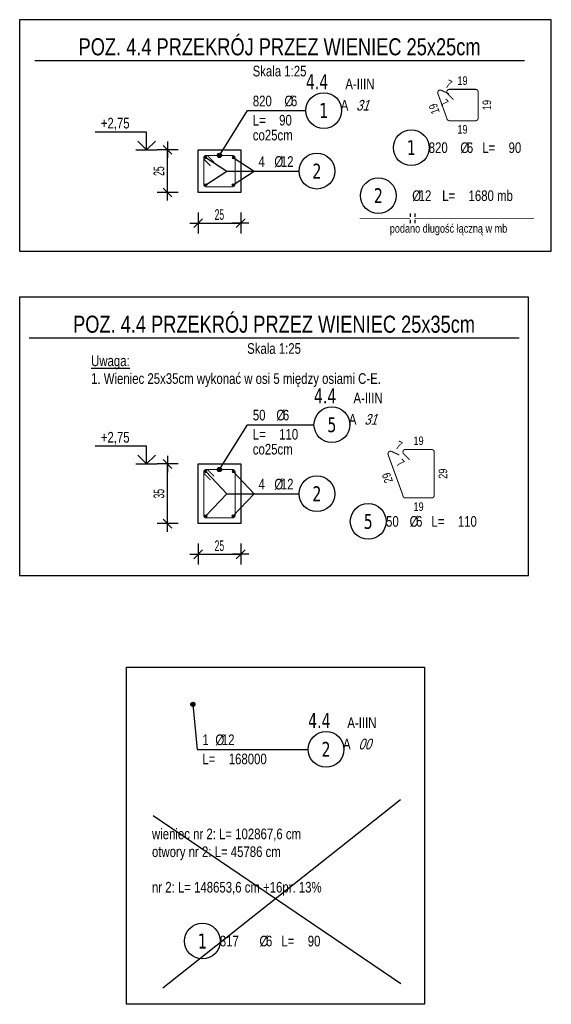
# Model space of a CAD drawing. Header units: millimetres. Extents: x -6373 to 10868, y -2819 to 2013.
# Tile 5 of 67: x -5088 to -4776, y -2396 to -1819. Entities that reach past the tile are written whole.
import ezdxf
from ezdxf.enums import TextEntityAlignment as Align

# ---------------------------------------------------------------- set-up
doc = ezdxf.new("R2010")
doc.units = ezdxf.units.MM
doc.header["$LTSCALE"] = 10
doc.linetypes.add('MP', pattern=[0.36, 0.2, -0.16])
doc.layers.add('BA_obw', color=230, linetype='Continuous', plot=False)
doc.layers.add('BZ_pom', color=6, linetype='Continuous', plot=False)
for name, color, linetype in [('BA_wis', 2, 'Continuous'), ('BD_wig', 3, 'Continuous'), ('BZ_kot', 7, 'Continuous'), ('BZ_lpm', 1, 'MP'), ('BZ_odn', 1, 'Continuous'), ('BZ_opi1', 7, 'Continuous'), ('BZ_opi2', 4, 'Continuous'), ('BZ_opi3', 30, 'Continuous'), ('BZ_opi4', 53, 'Continuous'), ('BZ_P_prz', 4, 'Continuous'), ('BZ_P_strz', 3, 'Continuous'), ('BZ_P_wyc', 134, 'Continuous'), ('BZ_sym', 7, 'Continuous'), ('BZ_txg', 3, 'Continuous'), ('BZ_txs', 2, 'Continuous'), ('BZ_wym', 1, 'Continuous')]:
    doc.layers.add(name, color=color, linetype=linetype)
doc.styles.add('BIKTBG', font='tahoma.ttf', dxfattribs={"width": 0.85})
doc.styles.add('BIKTC', font='bikromsw.shx', dxfattribs={"width": 0.85})
doc.styles.add('BIKTG', font='bikromsw.shx', dxfattribs={"width": 0.8})
doc.styles.add('BIKTS', font='bikromsw.shx', dxfattribs={"width": 0.8})
doc.styles.add('BIKWYM', font='bikromsw.shx', dxfattribs={"width": 0.6})
doc.dimstyles.new('BA_KP_25_cm', dxfattribs={"dimscale": 0.25, "dimtxt": 25, "dimasz": 1.666667, "dimexe": 24, "dimexo": 0, "dimgap": 0, "dimtad": 0, "dimdec": 1, "dimrnd": 0.5, "dimzin": 9, "dimdsep": 46, "dimtxsty": 'BIKWYM', "dimblk": 'WYM-KR', "dimblk1": 'WYM-KP', "dimblk2": 'WYM-KP', "dimsah": 1, "dimcen": 0, "dimdle": 20, "dimclrd": 256, "dimclre": 256, "dimclrt": 7, "dimadec": 0, "dimazin": 0, "dimtfac": 0.033333, "dimtdec": 1, "dimtmove": 0, "dimatfit": 3, "dimldrblk": 'WYM-KP', "dimfxl": 1, "dimtvp": 0.8, "dimtolj": 1, "dimarcsym": 0})
doc.dimstyles.new('BZ_BGR_25_cm', dxfattribs={"dimscale": 0.25, "dimtxt": 25, "dimasz": 1.666667, "dimexe": 0, "dimexo": 0, "dimgap": 0, "dimtad": 0, "dimdec": 1, "dimrnd": 0.5, "dimzin": 9, "dimdsep": 46, "dimtxsty": 'BIKWYM', "dimblk": 'NONE', "dimcen": 0, "dimse1": 1, "dimse2": 1, "dimclrd": 256, "dimclre": 256, "dimclrt": 7, "dimadec": 0, "dimazin": 0, "dimtfac": 0.033333, "dimtdec": 1, "dimtmove": 0, "dimatfit": 3, "dimldrblk": 'NONE', "dimfxl": 1, "dimtvp": 0.8, "dimtolj": 1, "dimarcsym": 0})
doc.dimstyles.new('BZ_KP_25', dxfattribs={"dimscale": 2.5, "dimtxt": 25, "dimasz": 1.666667, "dimexe": 24, "dimexo": 0, "dimgap": 0, "dimtad": 0, "dimdec": 1, "dimrnd": 0.5, "dimzin": 9, "dimdsep": 46, "dimtxsty": 'BIKWYM', "dimblk": 'WYM-KR', "dimblk1": 'WYM-KP', "dimblk2": 'WYM-KP', "dimsah": 1, "dimcen": 0, "dimdle": 20, "dimclrd": 256, "dimclre": 256, "dimclrt": 7, "dimadec": 0, "dimazin": 0, "dimtfac": 0.033333, "dimtdec": 1, "dimtmove": 0, "dimatfit": 3, "dimldrblk": 'WYM-KP', "dimfxl": 1, "dimtvp": 0.8, "dimtolj": 1, "dimarcsym": 0})
doc.dimstyles.new('BZ_KP_25_cm', dxfattribs={"dimscale": 0.25, "dimtxt": 25, "dimasz": 1.666667, "dimexe": 24, "dimexo": 0, "dimgap": 0, "dimtad": 0, "dimdec": 1, "dimrnd": 0.5, "dimzin": 9, "dimdsep": 46, "dimtxsty": 'BIKWYM', "dimblk": 'WYM-KR', "dimblk1": 'WYM-KP', "dimblk2": 'WYM-KP', "dimsah": 1, "dimcen": 0, "dimdle": 20, "dimclrd": 256, "dimclre": 256, "dimclrt": 7, "dimadec": 0, "dimazin": 0, "dimtfac": 0.033333, "dimtdec": 1, "dimtmove": 0, "dimatfit": 3, "dimldrblk": 'WYM-KP', "dimfxl": 1, "dimtvp": 0.8, "dimtolj": 1, "dimarcsym": 0})
doc.dimstyles.new('BZ_KR_25_cm', dxfattribs={"dimscale": 0.25, "dimtxt": 25, "dimasz": 1.666667, "dimexe": 24, "dimexo": 0, "dimgap": 0, "dimtad": 0, "dimdec": 1, "dimrnd": 0.5, "dimzin": 9, "dimdsep": 46, "dimtxsty": 'BIKWYM', "dimblk": 'WYM-KR', "dimcen": 0, "dimdle": 20, "dimclrd": 256, "dimclre": 256, "dimclrt": 2, "dimadec": 0, "dimazin": 0, "dimtfac": 0.033333, "dimtdec": 1, "dimtmove": 0, "dimatfit": 3, "dimldrblk": 'WYM-KR', "dimfxl": 25, "dimfxlon": 1, "dimtvp": 0.8, "dimtolj": 1, "dimarcsym": 0})

# ---------------------------------------------------------------- blocks, each defined once
blk = doc.blocks.new('eoprz')
blk = doc.blocks.new('PRET3')
blk.add_hatch(color=0).paths.add_polyline_path([(0.5, 0, 1), (-0.5, 0, 1)])
at = {"color": 0}
blk.add_circle((0, 0), 0.5, dxfattribs=at)
blk = doc.blocks.new('WYM-KR')
at = {"color": 7, "linetype": 'ByBlock'}
blk.add_line((6.24, 6.24), (-6.24, -6.24), dxfattribs=at)
at = {"linetype": 'ByBlock'}
blk.add_line((11.52, 0), (-11.52, 0), dxfattribs=at)
blk = doc.blocks.new('*D28')
at = {"layer": 'BZ_wym', "lineweight": -2}
for p, q in [((-4983.24, -1931.69), (-4983.24, -1943.94)), ((-4958.24, -1931.69), (-4958.24, -1943.94)), ((-4982.82, -1937.94), (-4958.65, -1937.94))]:
    blk.add_line(p, q, dxfattribs=at)
at = {"layer": 'Defpoints', "color": 0}
for p in [(-4983.24, -1927.94), (-4958.24, -1927.94), (-4958.24, -1937.94)]:
    blk.add_point(p, dxfattribs=at)
at = {"layer": 'BZ_wym', "lineweight": -2, "xscale": 0.4166666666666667, "yscale": 0.4166666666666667, "zscale": 0.4166666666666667, "rotation": 180}
blk.add_blockref('WYM-KR', (-4983.24, -1937.94), dxfattribs=at)
at = {"layer": 'BZ_wym', "lineweight": -2, "xscale": 0.4166666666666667, "yscale": 0.4166666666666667, "zscale": 0.4166666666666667}
blk.add_blockref('WYM-KR', (-4958.24, -1937.94), dxfattribs=at)
at = {"layer": 'BZ_wym', "color": 2, "lineweight": -2, "insert": (-4970.74, -1932.94), "char_height": 6.25, "attachment_point": 5, "style": 'BIKWYM'}
blk.add_mtext('\\A1;25', dxfattribs=at)
blk = doc.blocks.new('WYM-KP')
blk.add_hatch(color=256).paths.add_polyline_path([(3, 0, 1), (-3, 0, 1)])
blk.add_circle((0, 0), 3)
blk = doc.blocks.new('*D29')
at = {"layer": 'BZ_wym', "lineweight": -2}
for p, q in [((-4994.99, -1894.94), (-5007.24, -1894.94)), ((-5001.24, -1919.52), (-5001.24, -1895.35)), ((-4994.99, -1919.94), (-5007.24, -1919.94))]:
    blk.add_line(p, q, dxfattribs=at)
at = {"layer": 'Defpoints', "color": 0}
for p in [(-5001.24, -1894.94), (-4991.24, -1894.94), (-4991.24, -1919.94)]:
    blk.add_point(p, dxfattribs=at)
at = {"layer": 'BZ_wym', "lineweight": -2, "xscale": 0.4166666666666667, "yscale": 0.4166666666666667, "zscale": 0.4166666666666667}
for p, rotation in [((-5001.24, -1894.94), 90), ((-5001.24, -1919.94), 270)]:
    blk.add_blockref('WYM-KR', p, dxfattribs=dict(at, rotation=rotation))
at = {"layer": 'BZ_wym', "color": 2, "lineweight": -2, "insert": (-5006.24, -1907.44), "char_height": 6.25, "attachment_point": 5, "rotation": 90, "style": 'BIKWYM'}
blk.add_mtext('\\A1;25', dxfattribs=at)
blk = doc.blocks.new('*U22')
for p, q in [((0, 4.17), (-12.08, 4.17)), ((0, 0), (0, 4.17))]:
    blk.add_line(p, q)
at = {"color": 1}
blk.add_line((-2.5, 0), (2.5, 0), dxfattribs=at)
blk.add_lwpolyline([(-2.06, 2.06), (0, 0), (2.06, 2.06)])
at = {"style": 'BIKTS', "text_generation_flag": 2, "width": 0.8}
blk.add_attdef('POZIOM', text='', height=2.5, dxfattribs=at).set_placement((0, 6.25), align=Align.MIDDLE_LEFT)
blk = doc.blocks.new('_None')
blk = doc.blocks.new('bik_BlkOpPret', base_point=(1524.45, 7050.26))
at = {"layer": 'BZ_opi1', "style": 'BIKTS', "width": 0.6}
for tag, p in [('SZTUK', (1533.83, 7057.76)), ('PRZEDR_FI', (1554.72, 7057.76)), ('PRZEKROJ', (1563.29, 7057.76)), ('PRZEDR_L', (1533.83, 7024.01)), ('DLUGOSC', (1568.65, 7024.01)), ('UWAGA', (1533.83, 6997.76))]:
    blk.add_attdef(tag, p, '', height=18.75, dxfattribs=at)
at = {"layer": 'BZ_opi2', "style": 'BIKTBG', "width": 0.6}
blk.add_attdef('NUMER', text='', height=26.25, dxfattribs=at).set_placement((1620.77, 7050.26), align=Align.MIDDLE_CENTER)
at = {"layer": 'BZ_pom', "width": 0.6}
for tag, p, height, style in [('POZYCJA', (1589.27, 7087.76), 26.25, 'BIKTBG'), ('GATUNEK', (1630.22, 7087.76), 18.75, 'BIKTS'), ('METODA_L', (1639.09, 7050.26), 18.75, 'BIKTS'), ('EURO_KOD', (1663.74, 7050.26), 18.75, 'BIKTS')]:
    blk.add_attdef(tag, p, '', height=height, dxfattribs=dict(at, style=style))
at = {"layer": 'BZ_wym', "width": 0.6}
for tag, p, height, style, flags in [('PRZEDR_NR', (1533.83, 6969.63), 26.25, 'BIKTBG', 1), ('PRZEDR_SZT', (1533.83, 6941.51), 18.75, 'BIKTS', 1), ('TYP_PRETA', (1533.83, 6913.38), 18.75, 'BIKTS', 3), ('EURO_KOD_SEGMENTY', (1567.58, 6885.26), 18.75, 'BIKTS', 3), ('HAK_1', (1533.83, 6857.13), 18.75, 'BIKTS', 3), ('HAK_2', (1533.83, 6829.01), 18.75, 'BIKTS', 3), ('ID', (1533.83, 6800.88), 18.75, 'BIKTS', 3), ('ID_C', (1533.83, 6772.76), 18.75, 'BIKTS', 3), ('b_atr_0', (1533.83, 6744.63), 18.75, 'BIKTS', 3)]:
    blk.add_attdef(tag, p, '', height=height, dxfattribs=dict(at, style=style, flags=flags))
blk = doc.blocks.new('bik_BlkOpPretW', base_point=(-8229.32, 29338.93))
at = {"layer": 'BZ_opi2', "style": 'BIKTBG', "width": 0.8}
blk.add_attdef('NUMER', text='', height=35, dxfattribs=at).set_placement((-8167.32, 29338.93), align=Align.MIDDLE_CENTER)
at = {"layer": 'BZ_opi4', "style": 'BIKTS', "width": 0.8}
for tag, p in [('SZTUK', (-8124.28, 29326.43)), ('PRZEDR_FI', (-8050, 29326.43)), ('PRZEKROJ', (-8034.76, 29326.43)), ('PRZEDR_L', (-7979.52, 29326.43)), ('DLUGOSC', (-7917.62, 29326.43))]:
    blk.add_attdef(tag, p, '', height=25, dxfattribs=at)
at = {"layer": 'BZ_pom', "width": 0.8}
for tag, p, height, style, flags in [('POZYCJA', (-8124.28, 29288.93), 35, 'BIKTBG', 3), ('GATUNEK', (-8124.28, 29251.43), 25, 'BIKTS', 1), ('METODA_L', (-8124.28, 29176.43), 25, 'BIKTS', 3)]:
    blk.add_attdef(tag, p, '', height=height, dxfattribs=dict(at, style=style, flags=flags))
at = {"layer": 'BZ_wym', "width": 0.8}
for tag, p, height, style, flags in [('UWAGA', (-8124.28, 29213.93), 25, 'BIKTS', 1), ('TYP_PRETA', (-8124.28, 29138.93), 25, 'BIKTS', 3), ('PRZEDR_NR', (-8124.28, 29101.43), 35, 'BIKTBG', 1), ('PRZEDR_SZT', (-8124.28, 29063.93), 25, 'BIKTS', 1), ('EURO_KOD', (-8124.28, 29026.43), 25, 'BIKTS', 3), ('EURO_KOD_SEGMENTY', (-8070, 29026.43), 25, 'BIKTS', 3), ('HAK_1', (-8124.28, 28988.93), 25, 'BIKTS', 3), ('HAK_2', (-8124.28, 28951.43), 25, 'BIKTS', 3), ('ID', (-8124.28, 28913.93), 25, 'BIKTS', 3), ('ID_C', (-8124.28, 28876.43), 25, 'BIKTS', 3), ('b_atr_0', (-8124.28, 28838.93), 25, 'BIKTS', 3)]:
    blk.add_attdef(tag, p, '', height=height, dxfattribs=dict(at, style=style, flags=flags))
blk = doc.blocks.new('*D385')
at = {"layer": 'BZ_wym', "lineweight": -2}
for p, q in [((-4983.24, -2125.9), (-4983.24, -2138.15)), ((-4958.24, -2125.9), (-4958.24, -2138.15)), ((-4982.82, -2132.15), (-4958.65, -2132.15))]:
    blk.add_line(p, q, dxfattribs=at)
at = {"layer": 'Defpoints', "color": 0}
for p in [(-4983.24, -2122.15), (-4958.24, -2122.15), (-4958.24, -2132.15)]:
    blk.add_point(p, dxfattribs=at)
at = {"layer": 'BZ_wym', "lineweight": -2, "xscale": 0.4166666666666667, "yscale": 0.4166666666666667, "zscale": 0.4166666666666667, "rotation": 180}
blk.add_blockref('WYM-KR', (-4983.24, -2132.15), dxfattribs=at)
at = {"layer": 'BZ_wym', "lineweight": -2, "xscale": 0.4166666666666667, "yscale": 0.4166666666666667, "zscale": 0.4166666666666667}
blk.add_blockref('WYM-KR', (-4958.24, -2132.15), dxfattribs=at)
at = {"layer": 'BZ_wym', "color": 2, "lineweight": -2, "insert": (-4970.74, -2127.15), "char_height": 6.25, "attachment_point": 5, "style": 'BIKWYM'}
blk.add_mtext('\\A1;25', dxfattribs=at)
blk = doc.blocks.new('*D386')
at = {"layer": 'BZ_wym', "lineweight": -2}
for p, q in [((-4994.99, -2079.15), (-5007.24, -2079.15)), ((-5001.24, -2113.74), (-5001.24, -2079.57)), ((-4994.99, -2114.15), (-5007.24, -2114.15))]:
    blk.add_line(p, q, dxfattribs=at)
at = {"layer": 'Defpoints', "color": 0}
for p in [(-5001.24, -2079.15), (-4991.24, -2079.15), (-4991.24, -2114.15)]:
    blk.add_point(p, dxfattribs=at)
at = {"layer": 'BZ_wym', "lineweight": -2, "xscale": 0.4166666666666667, "yscale": 0.4166666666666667, "zscale": 0.4166666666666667}
for p, rotation in [((-5001.24, -2079.15), 90), ((-5001.24, -2114.15), 270)]:
    blk.add_blockref('WYM-KR', p, dxfattribs=dict(at, rotation=rotation))
at = {"layer": 'BZ_wym', "color": 2, "lineweight": -2, "insert": (-5006.24, -2096.65), "char_height": 6.25, "attachment_point": 5, "rotation": 90, "style": 'BIKWYM'}
blk.add_mtext('\\A1;35', dxfattribs=at)
blk = doc.blocks.new('bik_BlkOpPretU', base_point=(18572.85, 5991.36))
at = {"layer": 'BZ_opi2', "style": 'BIKTBG', "width": 0.8}
blk.add_attdef('NUMER', text='', height=26.25, dxfattribs=at).set_placement((18420.64, 5991.36), align=Align.MIDDLE_CENTER)
at = {"layer": 'BZ_opi4', "style": 'BIKTS', "width": 0.8}
for tag, p in [('SZTUK', (18467.14, 5998.86)), ('PRZEDR_FI', (18535, 5998.86)), ('PRZEKROJ', (18546.43, 5998.86)), ('UWAGA', (18467.14, 5965.11))]:
    blk.add_attdef(tag, p, '', height=18.75, dxfattribs=at)
at = {"layer": 'BZ_pom', "width": 0.8}
for tag, p, height, style in [('POZYCJA', (18452.14, 6028.86), 26.25, 'BIKTBG'), ('GATUNEK', (18346.58, 6028.86), 18.75, 'BIKTS'), ('METODA_L', (18348.57, 5991.36), 18.75, 'BIKTS')]:
    blk.add_attdef(tag, p, '', height=height, dxfattribs=dict(at, style=style))
at = {"layer": 'BZ_wym', "width": 0.8}
for tag, p, height, style, flags in [('PRZEDR_L', (18467.14, 5936.98), 18.75, 'BIKTS', 1), ('DLUGOSC', (18467.14, 5908.86), 18.75, 'BIKTS', 1), ('TYP_PRETA', (18467.14, 5880.73), 18.75, 'BIKTS', 3), ('PRZEDR_NR', (18467.14, 5852.61), 26.25, 'BIKTBG', 1), ('PRZEDR_SZT', (18467.14, 5824.48), 18.75, 'BIKTS', 1), ('EURO_KOD', (18467.14, 5796.36), 18.75, 'BIKTS', 3), ('EURO_KOD_SEGMENTY', (18507.85, 5796.36), 18.75, 'BIKTS', 3), ('HAK_1', (18467.14, 5768.23), 18.75, 'BIKTS', 3), ('HAK_2', (18467.14, 5740.11), 18.75, 'BIKTS', 3), ('ID', (18467.14, 5711.98), 18.75, 'BIKTS', 3), ('ID_C', (18467.14, 5683.86), 18.75, 'BIKTS', 3), ('b_atr_0', (18467.14, 5655.73), 18.75, 'BIKTS', 3)]:
    blk.add_attdef(tag, p, '', height=height, dxfattribs=dict(at, style=style, flags=flags))

msp = doc.modelspace()

# ---------------------------------------------------------------- linework, layer by layer
at = {"layer": 'BA_obw'}
for points in [[(-5088.02, -1954.4), (-4775.83, -1954.4), (-4775.83, -1818.63), (-5088.02, -1818.63)], [(-5088.02, -2144.54), (-4789.14, -2144.54), (-4789.14, -1981.31), (-5088.02, -1981.31)]]:
    msp.add_lwpolyline(points, close=True, dxfattribs=at)
at = {"layer": 'BA_wis'}
for points in [[(-4983.24, -1894.94), (-4958.24, -1894.94), (-4958.24, -1919.94), (-4983.24, -1919.94)], [(-4983.24, -2079.15), (-4958.24, -2079.15), (-4958.24, -2114.15), (-4983.24, -2114.15)]]:
    msp.add_lwpolyline(points, close=True, dxfattribs=at)
at = {"layer": 'BD_wig', "color": 5}
for p, q in [((-5003.92, -2386.33), (-4864.4, -2275.97)), ((-5009.64, -2285.38), (-4864.28, -2383.95))]:
    msp.add_line(p, q, dxfattribs=at)
at = {"layer": 'BZ_lpm'}
for p, q in [((-4858.81, -1932.32), (-4858.81, -1938.32)), ((-4856.05, -1932.32), (-4856.05, -1938.32))]:
    msp.add_line(p, q, dxfattribs=at)
at = {"layer": 'BZ_odn', "lineweight": -2}
for centre in [(-4909.46, -1871.94), (-4908.11, -2246.57)]:
    msp.add_circle(centre, 10.5, dxfattribs=at)
at = {"layer": 'BZ_odn', "color": 252, "lineweight": -2}
for centre in [(-4858.05, -1893.69), (-4913.49, -1907.44), (-4913.49, -2096.65), (-4980.75, -2358.99)]:
    msp.add_circle(centre, 10.5, dxfattribs=at)
at = {"layer": 'BZ_odn', "color": 252}
for centre in [(-4877.41, -1921.84), (-4883.37, -2112.87)]:
    msp.add_circle(centre, 10.5, dxfattribs=at)
at = {"layer": 'BZ_odn'}
msp.add_circle((-4904.7, -2056.15), 10.5, dxfattribs=at)
at = {"layer": 'BZ_P_strz', "lineweight": -2, "const_width": 0.6}
for points in [[(-4973.84, -1902.21), (-4977.37, -1898.68, 0.668179), (-4979.94, -1899.74), (-4979.94, -1915.14, 0.414214), (-4978.44, -1916.64), (-4963.04, -1916.64, 0.414214), (-4961.54, -1915.14), (-4961.54, -1899.74, 0.414214), (-4963.04, -1898.24), (-4978.44, -1898.24, 0.668179), (-4979.5, -1900.8), (-4975.96, -1904.33)], [(-4973.84, -2086.43), (-4977.37, -2082.89, 0.668179), (-4979.94, -2083.95), (-4979.94, -2109.35, 0.414214), (-4978.44, -2110.85), (-4963.04, -2110.85, 0.414214), (-4961.54, -2109.35), (-4961.54, -2083.95, 0.414214), (-4963.04, -2082.45), (-4978.44, -2082.45, 0.668179), (-4979.5, -2085.01), (-4975.96, -2088.55)]]:
    msp.add_lwpolyline(points, format="xyb", dxfattribs=at)
at = {"layer": 'BZ_P_wyc', "linetype": 'Continuous', "lineweight": -2, "const_width": 0.6}
for points in [[(-4835.89, -1862.14), (-4840.43, -1860.03, 0.668179), (-4842.47, -1861.9), (-4837.2, -1876.37, 0.414214), (-4835.7, -1877.87), (-4820.3, -1877.87, 0.414214), (-4818.8, -1876.37), (-4818.8, -1860.97, 0.414214), (-4820.3, -1859.47), (-4835.7, -1859.47, 0.668179), (-4836.76, -1862.03), (-4833.23, -1865.57)], [(-4865.1, -2073.95), (-4869.63, -2071.84, 0.668179), (-4871.67, -2073.71), (-4862.99, -2097.58, 0.414214), (-4861.49, -2099.08), (-4846.09, -2099.08, 0.414214), (-4844.59, -2097.58), (-4844.59, -2072.18, 0.414214), (-4846.09, -2070.68), (-4861.49, -2070.68, 0.668179), (-4862.55, -2073.24), (-4859.01, -2076.77)]]:
    msp.add_lwpolyline(points, format="xyb", dxfattribs=at)
at = {"layer": 'BZ_P_wyc', "const_width": 0.25}
for points in [[(-4888.38, -1935.32), (-4858.81, -1935.32)], [(-4856.05, -1935.32), (-4785.93, -1935.32)]]:
    msp.add_lwpolyline(points, dxfattribs=at)
at = {"layer": 'BZ_txg'}
for points in [[(-5079.2, -1842.52), (-4791.54, -1842.52)], [(-5082.43, -2005.21), (-4794.77, -2005.21)]]:
    msp.add_lwpolyline(points, dxfattribs=at)
at = {"layer": 'BZ_wym', "color": 3, "lineweight": -2}
msp.add_lwpolyline([(-5025.2, -2198.42), (-4850.35, -2198.42), (-4850.35, -2396.08), (-5025.2, -2396.08)], close=True, dxfattribs=at)

# ---------------------------------------------------------------- block references
ref = msp.add_blockref('bik_BlkOpPret', (-4954.24, -1871.94))
ref.add_attrib('NUMER', '1', dxfattribs={"layer": 'BZ_opi2', "height": 8.75, "style": 'BIKTBG', "width": 0.8}).set_placement((-4909.46, -1871.94), align=Align.MIDDLE_CENTER)
ref.add_attrib('POZYCJA', '4.4', (-4919.96, -1859.44), dxfattribs={"layer": 'BZ_pom', "height": 8.75, "style": 'BIKTBG', "width": 0.8})
ref.add_attrib('SZTUK', '820', (-4951.12, -1869.44), dxfattribs={"layer": 'BZ_opi1', "height": 6.25, "style": 'BIKTS', "width": 0.8})
ref.add_attrib('GATUNEK', 'A-IIIN', (-4896.77, -1859.44), dxfattribs={"layer": 'BZ_pom', "height": 6.25, "style": 'BIKTS', "width": 0.8})
ref.add_attrib('PRZEKROJ', '6', (-4928.74, -1869.44), dxfattribs={"layer": 'BZ_opi1', "height": 6.25, "style": 'BIKTS', "width": 0.8})
ref.add_attrib('DLUGOSC', '90', (-4935.64, -1880.69), dxfattribs={"layer": 'BZ_opi1', "height": 6.25, "style": 'BIKTS', "width": 0.8})
ref.add_attrib('UWAGA', 'co25cm', (-4951.12, -1889.44), dxfattribs={"layer": 'BZ_opi1', "height": 6.25, "style": 'BIKTS', "width": 0.8})
ref.add_attrib('METODA_L', 'A', (-4899.48, -1871.94), dxfattribs={"layer": 'BZ_pom', "height": 6.25, "style": 'BIKTS', "width": 0.8})
ref.add_attrib('PRZEDR_FI', '%%c', (-4932.55, -1869.44), dxfattribs={"layer": 'BZ_opi1', "height": 6.25, "style": 'BIKTS', "width": 0.8})
ref.add_attrib('PRZEDR_L', 'L=', (-4951.12, -1880.69), dxfattribs={"layer": 'BZ_opi1', "height": 6.25, "style": 'BIKTS', "width": 0.8})
ref.add_attrib('EURO_KOD', '31', (-4890.43, -1871.94), dxfattribs={"layer": 'BZ_pom', "height": 6.25, "style": 'BIKTS', "oblique": 18, "width": 0.8})
ref = msp.add_blockref('bik_BlkOpPretW', (-4873.55, -1893.69))
ref.add_attrib('NUMER', '1', dxfattribs={"layer": 'BZ_opi2', "height": 8.75, "style": 'BIKTBG', "width": 0.8}).set_placement((-4858.05, -1893.69), align=Align.MIDDLE_CENTER)
ref.add_attrib('SZTUK', '820', (-4847.83, -1896.81), dxfattribs={"layer": 'BZ_opi4', "height": 6.25, "style": 'BIKTS', "width": 0.8})
ref.add_attrib('PRZEKROJ', '6', (-4825.44, -1896.81), dxfattribs={"layer": 'BZ_opi4', "height": 6.25, "style": 'BIKTS', "width": 0.8})
ref.add_attrib('DLUGOSC', '90', (-4800.92, -1896.81), dxfattribs={"layer": 'BZ_opi4', "height": 6.25, "style": 'BIKTS', "width": 0.8})
ref.add_attrib('PRZEDR_FI', '%%c', (-4829.25, -1896.81), dxfattribs={"layer": 'BZ_opi4', "height": 6.25, "style": 'BIKTS', "width": 0.8})
ref.add_attrib('PRZEDR_L', 'L=', (-4816.4, -1896.81), dxfattribs={"layer": 'BZ_opi4', "height": 6.25, "style": 'BIKTS', "width": 0.8})
ref = msp.add_blockref('bik_BlkOpPretU', (-4950.89, -1907.44))
ref.add_attrib('NUMER', '2', dxfattribs={"layer": 'BZ_opi2', "height": 8.75, "style": 'BIKTBG', "width": 0.8}).set_placement((-4913.49, -1907.44), align=Align.MIDDLE_CENTER)
ref.add_attrib('SZTUK', '4', (-4947.77, -1904.94), dxfattribs={"layer": 'BZ_opi4', "height": 6.25, "style": 'BIKTS', "width": 0.8})
ref.add_attrib('PRZEKROJ', '12', (-4934.67, -1904.94), dxfattribs={"layer": 'BZ_opi4', "height": 6.25, "style": 'BIKTS', "width": 0.8})
ref.add_attrib('PRZEDR_FI', '%%c', (-4938.48, -1904.94), dxfattribs={"layer": 'BZ_opi4', "height": 6.25, "style": 'BIKTS', "width": 0.8})
ref = msp.add_blockref('bik_BlkOpPretW', (-4892.91, -1921.84), dxfattribs=dict(xscale=0.25, yscale=0.25, zscale=0.25, rotation=360))
ref.add_attrib('NUMER', '2', dxfattribs={"layer": 'BZ_opi2', "height": 8.75, "style": 'BIKTBG', "width": 0.8}).set_placement((-4877.41, -1921.84), align=Align.MIDDLE_CENTER)
ref.add_attrib('PRZEKROJ', '12', (-4853.71, -1924.97), dxfattribs={"layer": 'BZ_opi4', "height": 6.25, "style": 'BIKTS', "width": 0.8})
ref.add_attrib('DLUGOSC', '1680 mb', (-4824.43, -1924.97), dxfattribs={"layer": 'BZ_opi4', "height": 6.25, "style": 'BIKTS', "width": 0.8})
ref.add_attrib('PRZEDR_FI', '%%c', (-4857.52, -1924.97), dxfattribs={"layer": 'BZ_opi4', "height": 6.25, "style": 'BIKTS', "width": 0.8})
ref.add_attrib('PRZEDR_L', 'L=', (-4839.9, -1924.97), dxfattribs={"layer": 'BZ_opi4', "height": 6.25, "style": 'BIKTS', "width": 0.8})
ref = msp.add_blockref('bik_BlkOpPret', (-4954.24, -2056.15))
ref.add_attrib('NUMER', '5', dxfattribs={"layer": 'BZ_opi2', "height": 8.75, "style": 'BIKTBG', "width": 0.8}).set_placement((-4904.7, -2056.15), align=Align.MIDDLE_CENTER)
ref.add_attrib('POZYCJA', '4.4', (-4915.2, -2043.65), dxfattribs={"layer": 'BZ_pom', "height": 8.75, "style": 'BIKTBG', "width": 0.8})
ref.add_attrib('SZTUK', '50', (-4951.12, -2053.65), dxfattribs={"layer": 'BZ_opi1', "height": 6.25, "style": 'BIKTS', "width": 0.8})
ref.add_attrib('GATUNEK', 'A-IIIN', (-4892.01, -2043.65), dxfattribs={"layer": 'BZ_pom', "height": 6.25, "style": 'BIKTS', "width": 0.8})
ref.add_attrib('PRZEKROJ', '6', (-4933.5, -2053.65), dxfattribs={"layer": 'BZ_opi1', "height": 6.25, "style": 'BIKTS', "width": 0.8})
ref.add_attrib('DLUGOSC', '110', (-4935.64, -2064.9), dxfattribs={"layer": 'BZ_opi1', "height": 6.25, "style": 'BIKTS', "width": 0.8})
ref.add_attrib('UWAGA', 'co25cm', (-4951.12, -2073.65), dxfattribs={"layer": 'BZ_opi1', "height": 6.25, "style": 'BIKTS', "width": 0.8})
ref.add_attrib('METODA_L', 'A', (-4894.72, -2056.15), dxfattribs={"layer": 'BZ_pom', "height": 6.25, "style": 'BIKTS', "width": 0.8})
ref.add_attrib('PRZEDR_FI', '%%c', (-4937.31, -2053.65), dxfattribs={"layer": 'BZ_opi1', "height": 6.25, "style": 'BIKTS', "width": 0.8})
ref.add_attrib('PRZEDR_L', 'L=', (-4951.12, -2064.9), dxfattribs={"layer": 'BZ_opi1', "height": 6.25, "style": 'BIKTS', "width": 0.8})
ref.add_attrib('EURO_KOD', '31', (-4885.67, -2056.15), dxfattribs={"layer": 'BZ_pom', "height": 6.25, "style": 'BIKTS', "oblique": 18, "width": 0.8})
ref = msp.add_blockref('bik_BlkOpPretU', (-4950.89, -2096.65))
ref.add_attrib('NUMER', '2', dxfattribs={"layer": 'BZ_opi2', "height": 8.75, "style": 'BIKTBG', "width": 0.8}).set_placement((-4913.49, -2096.65), align=Align.MIDDLE_CENTER)
ref.add_attrib('SZTUK', '4', (-4947.77, -2094.15), dxfattribs={"layer": 'BZ_opi4', "height": 6.25, "style": 'BIKTS', "width": 0.8})
ref.add_attrib('PRZEKROJ', '12', (-4934.67, -2094.15), dxfattribs={"layer": 'BZ_opi4', "height": 6.25, "style": 'BIKTS', "width": 0.8})
ref.add_attrib('PRZEDR_FI', '%%c', (-4938.48, -2094.15), dxfattribs={"layer": 'BZ_opi4', "height": 6.25, "style": 'BIKTS', "width": 0.8})
ref = msp.add_blockref('bik_BlkOpPretW', (-4898.87, -2112.87))
ref.add_attrib('NUMER', '5', dxfattribs={"layer": 'BZ_opi2', "height": 8.75, "style": 'BIKTBG', "width": 0.8}).set_placement((-4883.37, -2112.87), align=Align.MIDDLE_CENTER)
ref.add_attrib('SZTUK', '50', (-4872.87, -2116), dxfattribs={"layer": 'BZ_opi4', "height": 6.25, "style": 'BIKTS', "width": 0.8})
ref.add_attrib('PRZEKROJ', '6', (-4855.25, -2116), dxfattribs={"layer": 'BZ_opi4', "height": 6.25, "style": 'BIKTS', "width": 0.8})
ref.add_attrib('DLUGOSC', '110', (-4830.73, -2116), dxfattribs={"layer": 'BZ_opi4', "height": 6.25, "style": 'BIKTS', "width": 0.8})
ref.add_attrib('PRZEDR_FI', '%%c', (-4859.06, -2116), dxfattribs={"layer": 'BZ_opi4', "height": 6.25, "style": 'BIKTS', "width": 0.8})
ref.add_attrib('PRZEDR_L', 'L=', (-4846.2, -2116), dxfattribs={"layer": 'BZ_opi4', "height": 6.25, "style": 'BIKTS', "width": 0.8})
at = {"lineweight": -2}
ref = msp.add_blockref('bik_BlkOpPret', (-4983.85, -2246.57), dxfattribs=at)
ref.add_attrib('NUMER', '2', dxfattribs={"layer": 'BZ_opi2', "lineweight": -2, "height": 8.75, "style": 'BIKTBG', "width": 0.8}).set_placement((-4908.11, -2246.57), align=Align.MIDDLE_CENTER)
ref.add_attrib('POZYCJA', '4.4', (-4918.61, -2234.07), dxfattribs={"layer": 'BZ_pom', "lineweight": -2, "height": 8.75, "style": 'BIKTBG', "width": 0.8})
ref.add_attrib('SZTUK', '1', (-4980.73, -2244.07), dxfattribs={"layer": 'BZ_opi1', "lineweight": -2, "height": 6.25, "style": 'BIKTS', "width": 0.8})
ref.add_attrib('GATUNEK', 'A-IIIN', (-4895.61, -2234.07), dxfattribs={"layer": 'BZ_pom', "lineweight": -2, "height": 6.25, "style": 'BIKTS', "width": 0.8})
ref.add_attrib('PRZEKROJ', '12', (-4969.3, -2244.07), dxfattribs={"layer": 'BZ_opi1', "lineweight": -2, "height": 6.25, "style": 'BIKTS', "width": 0.8})
ref.add_attrib('DLUGOSC', '168000', (-4965.25, -2255.32), dxfattribs={"layer": 'BZ_opi1', "lineweight": -2, "height": 6.25, "style": 'BIKTS', "width": 0.8})
ref.add_attrib('METODA_L', 'A', (-4898.14, -2246.57), dxfattribs={"layer": 'BZ_pom', "lineweight": -2, "height": 6.25, "style": 'BIKTS', "width": 0.8})
ref.add_attrib('PRZEDR_FI', '%%c', (-4973.11, -2244.07), dxfattribs={"layer": 'BZ_opi1', "lineweight": -2, "height": 6.25, "style": 'BIKTS', "width": 0.8})
ref.add_attrib('PRZEDR_L', 'L=', (-4980.73, -2255.32), dxfattribs={"layer": 'BZ_opi1', "lineweight": -2, "height": 6.25, "style": 'BIKTS', "width": 0.8})
ref.add_attrib('EURO_KOD', '00', (-4889.09, -2246.57), dxfattribs={"layer": 'BZ_pom', "lineweight": -2, "height": 6.25, "style": 'BIKTS', "oblique": 18, "width": 0.8})
ref = msp.add_blockref('bik_BlkOpPretW', (-4996.25, -2358.99), dxfattribs=at)
ref.add_attrib('NUMER', '1', dxfattribs={"layer": 'BZ_opi2', "lineweight": -2, "height": 8.75, "style": 'BIKTBG', "width": 0.8}).set_placement((-4980.75, -2358.99), align=Align.MIDDLE_CENTER)
ref.add_attrib('SZTUK', '817', (-4970.52, -2362.12), dxfattribs={"layer": 'BZ_opi4', "lineweight": -2, "height": 6.25, "style": 'BIKTS', "width": 0.8})
ref.add_attrib('PRZEKROJ', '6', (-4943.38, -2362.12), dxfattribs={"layer": 'BZ_opi4', "lineweight": -2, "height": 6.25, "style": 'BIKTS', "width": 0.8})
ref.add_attrib('DLUGOSC', '90', (-4918.86, -2362.12), dxfattribs={"layer": 'BZ_opi4', "lineweight": -2, "height": 6.25, "style": 'BIKTS', "width": 0.8})
ref.add_attrib('PRZEDR_FI', '%%c', (-4947.19, -2362.12), dxfattribs={"layer": 'BZ_opi4', "lineweight": -2, "height": 6.25, "style": 'BIKTS', "width": 0.8})
ref.add_attrib('PRZEDR_L', 'L=', (-4934.33, -2362.12), dxfattribs={"layer": 'BZ_opi4', "lineweight": -2, "height": 6.25, "style": 'BIKTS', "width": 0.8})
at = {"layer": 'BZ_kot'}
ref = msp.add_blockref('*U22', (-5013.49, -1894.94), dxfattribs=dict(at, xscale=2.5, yscale=2.5, zscale=2.5))
ref.add_attrib('POZIOM', '+2,75', dxfattribs={"layer": '0', "height": 6.25, "style": 'BIKTS', "width": 0.8}).set_placement((-5040.39, -1879.31), align=Align.MIDDLE_LEFT)
ref = msp.add_blockref('*U22', (-5013.49, -2079.15), dxfattribs=dict(at, xscale=2.5, yscale=2.5, zscale=2.5))
ref.add_attrib('POZIOM', '+2,75', dxfattribs={"layer": '0', "height": 6.25, "style": 'BIKTS', "width": 0.8}).set_placement((-5040.39, -2063.53), align=Align.MIDDLE_LEFT)
at = {"layer": 'BZ_P_prz', "lineweight": -2, "xscale": -1.2, "yscale": 1.200000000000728, "zscale": 1.2, "rotation": 180}
for p in [(-4978.77, -1899.4), (-4962.7, -1899.4), (-4978.77, -2083.62), (-4962.7, -2083.62)]:
    msp.add_blockref('PRET3', p, dxfattribs=at)
at = {"layer": 'BZ_P_prz', "lineweight": -2, "xscale": 1.2, "yscale": 1.2, "zscale": 1.2}
for p in [(-4978.77, -1915.47), (-4962.7, -1915.47), (-4978.77, -2109.69), (-4962.7, -2109.69)]:
    msp.add_blockref('PRET3', p, dxfattribs=at)
at = {"layer": 'BZ_sym'}
ref = msp.add_blockref('eoprz', (-4935.42, -1842.52), dxfattribs=dict(at, xscale=0.25, yscale=0.25, zscale=0.25))
ref.add_attrib('Nazwa', 'POZ. 4.4 PRZEKRÓJ PRZEZ WIENIEC 25x25cm', dxfattribs={"layer": 'BZ_txg', "height": 10, "style": 'BIKTG', "width": 0.8}).set_placement((-4935.42, -1834.52), align=Align.MIDDLE_CENTER)
ref.add_attrib('Skala', 'Skala 1:25', dxfattribs={"layer": 'BZ_txs', "height": 6.25, "style": 'BIKTS', "width": 0.8}).set_placement((-4935.42, -1848.77), align=Align.MIDDLE_CENTER)
ref = msp.add_blockref('eoprz', (-4938.65, -2005.21), dxfattribs=dict(at, xscale=0.25, yscale=0.25, zscale=0.25))
ref.add_attrib('Nazwa', 'POZ. 4.4 PRZEKRÓJ PRZEZ WIENIEC 25x35cm', dxfattribs={"layer": 'BZ_txg', "height": 10, "style": 'BIKTG', "width": 0.8}).set_placement((-4938.65, -1997.21), align=Align.MIDDLE_CENTER)
ref.add_attrib('Skala', 'Skala 1:25', dxfattribs={"layer": 'BZ_txs', "height": 6.25, "style": 'BIKTS', "width": 0.8}).set_placement((-4938.65, -2011.46), align=Align.MIDDLE_CENTER)

# ---------------------------------------------------------------- texts
at = {"layer": 'BZ_opi3', "lineweight": -2, "style": 'BIKTC', "width": 0.8}
for s, rotation, p in [('19', 359.99985, (-4828, -1854.37)), ('7', 334.99985, (-4836, -1856.46)), ('7', 315, (-4838.6, -1867.41)), ('19', 109.99985, (-4844.63, -1870.88)), ('19', 90, (-4813.7, -1868.67))]:
    msp.add_text(s, height=5, rotation=rotation, dxfattribs=at).set_placement(p, align=Align.MIDDLE_CENTER)
msp.add_text('19', height=5, dxfattribs=at).set_placement((-4828, -1882.97), align=Align.MIDDLE_CENTER)
at = {"layer": 'BZ_opi3', "color": 2, "style": 'BIKTC', "width": 0.8}
msp.add_text('podano długość łączną w mb', height=5, dxfattribs=at).set_placement((-4836.2, -1941.06), align=Align.MIDDLE_CENTER)
at = {"layer": 'BZ_opi3', "style": 'BIKTC', "width": 0.8}
for s, rotation, p in [('7', 334.99985, (-4865.21, -2068.27)), ('19', 359.99985, (-4853.79, -2065.58)), ('7', 315, (-4864.38, -2078.61)), ('29', 109.99985, (-4872.12, -2087.39)), ('29', 90, (-4839.49, -2084.88))]:
    msp.add_text(s, height=5, rotation=rotation, dxfattribs=at).set_placement(p, align=Align.MIDDLE_CENTER)
msp.add_text('19', height=5, dxfattribs=at).set_placement((-4853.79, -2104.18), align=Align.MIDDLE_CENTER)
at = {"layer": 'BZ_txs', "char_height": 6.25, "attachment_point": 1, "style": 'BIKTS'}
for s, insert, width in [('{\\LUwaga:} \\P1. Wieniec 25x35cm wykonać w osi 5 między osiami C-E.', (-5046.07, -2015.55), 246.9903), ('{\\Fbikromsw.shx|c1;wieniec }nr 2: L= 102867,6 cm \\P{\\Fbikromsw.shx|c1;otwory nr 2: L= 45786 cm\\P\\Pnr 2: L= 148653,6 cm +16pr. 13%}', (-5010.33, -2293.04), 163.9257)]:
    msp.add_mtext(s, dxfattribs=dict(at, insert=insert, width=width))

# ---------------------------------------------------------------- dimensions: what is measured, and where the dimension line sits
at = {"layer": 'BZ_wym', "lineweight": -2}
for base, p1, p2, picture, middle in [((-5001.24, -1894.94), (-4991.24, -1919.94), (-4991.24, -1894.94), '*D29', (-5006.24, -1907.44)), ((-5001.24, -2079.15), (-4991.24, -2114.15), (-4991.24, -2079.15), '*D386', (-5006.24, -2096.65))]:
    dim = msp.add_linear_dim(base=base, p1=p1, p2=p2, angle=90, dimstyle='BZ_KR_25_cm', override={"dimatfit": 1}, dxfattribs=at)
    dim.commit()
    dim.dimension.update_dxf_attribs({"geometry": picture, "text_midpoint": middle})
for base, p1, p2, picture, middle in [((-4958.24, -1937.94), (-4983.24, -1927.94), (-4958.24, -1927.94), '*D28', (-4970.74, -1932.94)), ((-4958.24, -2132.15), (-4983.24, -2122.15), (-4958.24, -2122.15), '*D385', (-4970.74, -2127.15))]:
    dim = msp.add_linear_dim(base=base, p1=p1, p2=p2, dimstyle='BZ_KR_25_cm', override={"dimatfit": 1}, dxfattribs=at)
    dim.commit()
    dim.dimension.update_dxf_attribs({"geometry": picture, "text_midpoint": middle})

# ---------------------------------------------------------------- leaders
at = {"layer": 'BZ_odn', "lineweight": -2}
for points in [[(-4970.74, -1898.24), (-4954.24, -1871.94), (-4919.96, -1871.94)], [(-4986.33, -2220.16), (-4983.85, -2246.57), (-4918.61, -2246.57)]]:
    msp.add_leader(points, dimstyle='BZ_KP_25_cm', dxfattribs=at)
at = {"layer": 'BZ_odn', "color": 252, "has_arrowhead": 0}
for points in [[(-4978.77, -1899.4), (-4966.31, -1907.44), (-4923.99, -1907.44)], [(-4962.7, -1899.4), (-4950.24, -1907.44), (-4923.99, -1907.44)], [(-4978.77, -2083.62), (-4966.31, -2096.65), (-4923.99, -2096.65)], [(-4962.7, -2083.62), (-4950.24, -2096.65), (-4923.99, -2096.65)]]:
    msp.add_leader(points, dimstyle='BZ_KP_25', override={"dimclrd": 252}, dxfattribs=at)
at = {"layer": 'BZ_odn', "color": 252, "lineweight": -2}
for points in [[(-4978.77, -1915.47), (-4966.31, -1907.44), (-4923.99, -1907.44)], [(-4962.7, -1915.47), (-4950.24, -1907.44), (-4923.99, -1907.44)], [(-4978.77, -2109.69), (-4966.31, -2096.65), (-4923.99, -2096.65)], [(-4962.7, -2109.69), (-4950.24, -2096.65), (-4923.99, -2096.65)]]:
    msp.add_leader(points, dimstyle='BZ_BGR_25_cm', override={"dimclrd": 252}, dxfattribs=at)
at = {"layer": 'BZ_odn'}
msp.add_leader([(-4970.74, -2082.45), (-4954.24, -2056.15), (-4915.2, -2056.15)], dimstyle='BA_KP_25_cm', dxfattribs=at)

doc.saveas('drawing.dxf')
